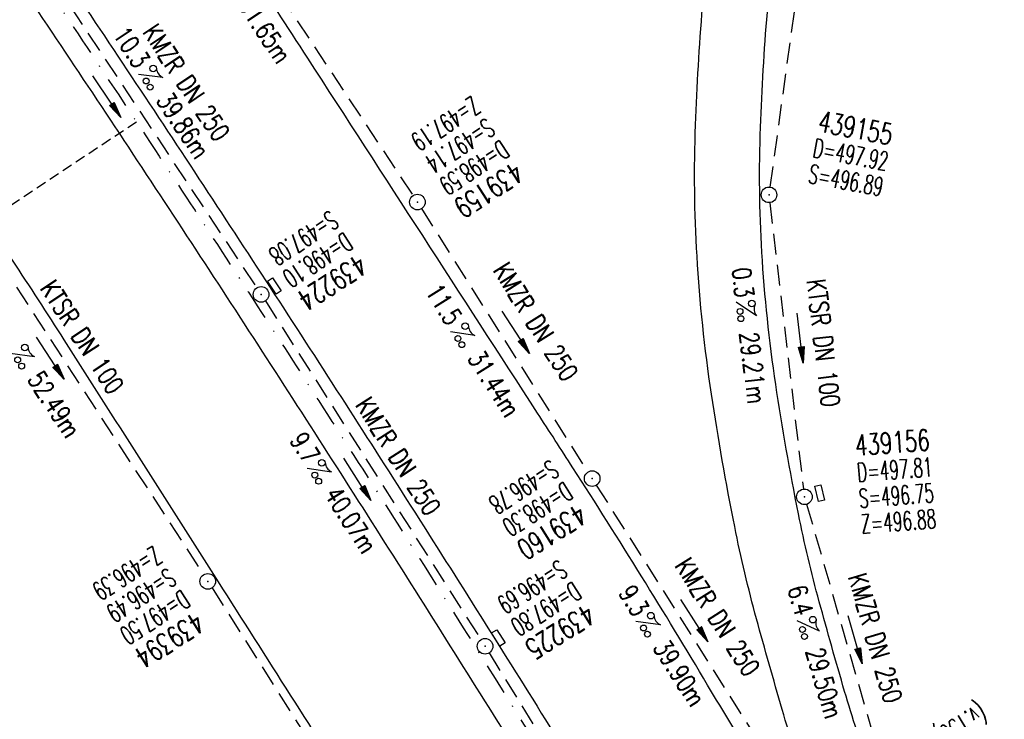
# Model space of a CAD drawing. Extents: x 459406 to 461721, y 413308 to 423218.
# Tile 236 of 256: x 460740 to 460835, y 421472 to 421539. Entities that reach past the tile are written whole.
import ezdxf
from ezdxf.enums import TextEntityAlignment as Align

# ---------------------------------------------------------------- set-up
doc = ezdxf.new("R2010")
doc.units = 0
doc.header["$LTSCALE"] = 2
doc.header["$MEASUREMENT"] = 0
for name, pattern in [('AUSGEZOGEN', [0]), ('GESTRICH-X2', [1.5, 1, -0.5]), ('GESTRICHELT', [0.75, 0.5, -0.25]), ('STRICHPT-X3', [3, 1.5, -0.75, 0, -0.75])]:
    doc.linetypes.add(name, pattern=pattern)
doc.layers.get('0').update_dxf_attribs({"linetype": 'AUSGEZOGEN'})
for name, color, linetype in [('ACHSE', 1, 'STRICHPT-X3'), ('FBR', 8, 'CONTINUOUS'), ('HEKTOM', 1, 'GESTRICHELT'), ('KANAL', 7, 'GESTRICH-X2'), ('PFEIL', 7, 'CONTINUOUS'), ('SCHACHTNR', 6, 'CONTINUOUS'), ('SCHSYMBOL', 7, 'AUSGEZOGEN'), ('TEXTO', 4, 'CONTINUOUS'), ('TEXTU', 4, 'CONTINUOUS')]:
    doc.layers.add(name, color=color, linetype=linetype)
doc.styles.add('ROMANS', font='romans.shx', dxfattribs={"width": 0.8})

# ---------------------------------------------------------------- blocks, each defined once
blk = doc.blocks.new('GST')
at = {"color": 0}
blk.add_circle((0, 0), 0.75, dxfattribs=at)
blk.add_point((0, 0), dxfattribs=at)
blk = doc.blocks.new('10')
blk.add_blockref('GST', (0, 0))
blk = doc.blocks.new('PROM')
blk.add_line((1.566, 1.817), (0.019, 0.015))
for centre, radius in [((0.317, 1.51), 0.317), ((0.943, 0.291), 0.283), ((1.645, 0.287), 0.283)]:
    blk.add_circle(centre, radius)
blk.add_arc((0.992, 2.682), 1.033, 239.14139, 303.35492)
blk = doc.blocks.new('PFEIL2')
at = {"color": 0}
for p, q in [((0.88, 0.002), (-2.401, -0.012)), ((0.881, -0.271), (0.879, 0.276)), ((0.879, 0.276), (2.429, 0.009)), ((0.911, 0.27), (0.879, 0.265)), ((0.965, 0.261), (0.879, 0.246)), ((1.019, 0.252), (0.879, 0.228)), ((1.073, 0.242), (0.879, 0.209)), ((1.127, 0.233), (0.879, 0.191)), ((1.181, 0.224), (0.879, 0.172)), ((1.235, 0.214), (0.879, 0.154)), ((1.289, 0.205), (0.879, 0.135)), ((1.343, 0.196), (0.879, 0.117)), ((1.397, 0.187), (0.879, 0.098)), ((1.451, 0.177), (0.879, 0.08)), ((1.505, 0.168), (0.879, 0.061)), ((1.559, 0.159), (0.88, 0.043)), ((1.613, 0.149), (0.88, 0.024)), ((1.668, 0.14), (0.88, 0.006)), ((1.722, 0.131), (0.88, -0.013)), ((1.776, 0.121), (0.88, -0.031)), ((1.83, 0.112), (0.88, -0.05)), ((1.884, 0.103), (0.88, -0.068)), ((1.938, 0.094), (0.88, -0.087)), ((1.992, 0.084), (0.88, -0.105)), ((2.046, 0.075), (0.88, -0.124)), ((2.1, 0.066), (0.88, -0.142)), ((2.154, 0.056), (0.88, -0.161)), ((2.208, 0.047), (0.88, -0.179)), ((2.262, 0.038), (0.881, -0.198)), ((2.316, 0.029), (0.881, -0.216)), ((2.37, 0.019), (0.881, -0.235)), ((2.424, 0.01), (0.881, -0.253)), ((2.429, 0.009), (0.881, -0.271))]:
    blk.add_line(p, q, dxfattribs=at)
blk = doc.blocks.new('13')
blk.add_lwpolyline([(0.755, 1.218), (-0.748, 1.218), (-0.748, 1.801), (0.755, 1.801)], close=True)
at = {"rotation": 180}
blk.add_blockref('GST', (0, 0), dxfattribs=at)

msp = doc.modelspace()

# ---------------------------------------------------------------- linework, layer by layer
at = {"layer": 'ACHSE', "flags": 128}
msp.add_lwpolyline([(459426.662, 423071.803), (459434.696, 423063.959, 0.000009), (459443.64, 423055.227, -0.000014), (459452.584, 423046.495), (459470.472, 423029.03), (459488.36, 423011.565, 0.000028), (459497.304, 423002.833, -0.000019), (459506.249, 422994.101, -0.00001), (459515.193, 422985.368, 0.00001), (459524.137, 422976.636, 0.000005), (459533.081, 422967.904, -0.000014), (459542.025, 422959.172), (459559.913, 422941.707), (459577.801, 422924.242, 0.000014), (459586.745, 422915.51, -0.000007), (459595.689, 422906.778, -0.000007), (459604.633, 422898.046, 0.000014), (459613.577, 422889.313), (459631.466, 422871.848), (459649.354, 422854.384), (459667.242, 422836.919), (459685.13, 422819.454, 0.000014), (459694.074, 422810.722, -0.000007), (459703.018, 422801.99), (459720.906, 422784.525, 0.000016), (459724.892, 422780.634, -0.000005), (459728.877, 422776.743, -0.000854), (459731.569, 422774.105, -0.000319), (459738.762, 422767.026, -0.002071), (459745.754, 422760.078, -0.001348), (459756.422, 422749.331, -0.001735), (459764.656, 422740.934, -0.001541), (459773.862, 422731.42, -0.001535), (459782.493, 422722.391, -0.001533), (459791.081, 422713.295, -0.001538), (459799.62, 422704.14, -0.001542), (459808.076, 422694.96, -0.001544), (459816.476, 422685.728, -0.001539), (459824.843, 422676.417, -0.001534), (459833.152, 422667.055, -0.001539), (459841.381, 422657.669, -0.001538), (459850.202, 422647.481, -0.001798), (459857.687, 422638.719, -0.001274), (459867.543, 422627.036, -0.002004), (459873.759, 422619.57, -0.000175), (459878.95, 422613.279, -0.000644), (459880.358, 422611.567, -0.000005), (459884.996, 422605.912, 0.000011), (459889.634, 422600.258), (459905.489, 422580.929, -0.000007), (459913.416, 422571.264, 0.000013), (459921.344, 422561.599), (459937.199, 422542.27), (459953.054, 422522.941, -0.000013), (459960.981, 422513.276, 0.000013), (459968.909, 422503.611), (459984.764, 422484.282), (460000.619, 422464.953), (460016.474, 422445.624, -0.000013), (460024.401, 422435.959, 0.000013), (460032.329, 422426.294), (460048.184, 422406.965), (460064.039, 422387.636), (460079.894, 422368.307, -0.000013), (460087.822, 422358.642, 0.000013), (460095.749, 422348.977), (460111.604, 422329.648), (460127.459, 422310.319, -0.000007), (460128.884, 422308.581, -0.000001), (460143.314, 422290.989, -0.000002), (460151.241, 422281.324, 0.000015), (460159.168, 422271.66), (460175.023, 422252.331), (460190.878, 422233.002, -0.000013), (460198.805, 422223.337, 0.000013), (460206.733, 422213.672), (460222.588, 422194.343), (460238.443, 422175.014), (460254.298, 422155.685, -0.000013), (460262.225, 422146.02, 0.000006), (460270.153, 422136.355, 0.000006), (460286.008, 422117.026, -0.000004), (460301.863, 422097.697, -0.000002), (460317.718, 422078.367, 0.000003), (460333.573, 422059.038, 0.000003), (460349.428, 422039.709, -0.000003), (460365.283, 422020.38, -0.000003), (460381.138, 422001.051, 0.000002), (460396.993, 421981.721, 0.000004), (460412.848, 421962.392, -0.000004), (460428.703, 421943.063, -0.00001), (460444.557, 421923.733, 0.000007), (460460.412, 421904.404, 0.000007), (460476.267, 421885.075, -0.000009), (460492.122, 421865.746, -0.000004), (460500.05, 421856.081, 0.000013), (460507.977, 421846.416), (460523.832, 421827.087), (460539.687, 421807.758, -0.000013), (460547.615, 421798.093, 0.000013), (460555.542, 421788.428), (460571.397, 421769.099), (460587.252, 421749.77, -0.000006), (460593.285, 421742.414, -0.000005), (460600.584, 421733.516, -0.000221), (460600.794, 421733.26, -0.00002), (460603.104, 421730.438, -0.001396), (460609.311, 421722.812, -0.000905), (460618.831, 421711.005, -0.001598), (460625.682, 421702.421, -0.001252), (460634.363, 421691.415, -0.001248), (460642.05, 421681.569, -0.001247), (460649.698, 421671.671, -0.001249), (460657.298, 421661.734, -0.001252), (460664.835, 421651.775, -0.001254), (460672.327, 421641.773, -0.001254), (460679.772, 421631.728, -0.001248), (460687.162, 421621.653, -0.001247), (460694.508, 421611.532, -0.001248), (460701.802, 421601.377, -0.001248), (460709.041, 421591.191, -0.001255), (460716.232, 421580.966, -0.001255), (460723.37, 421570.705, -0.001253), (460730.46, 421560.405, -0.001254), (460737.493, 421550.076, -0.001245), (460744.465, 421539.726, -0.001241), (460751.409, 421529.307, -0.001249), (460758.312, 421518.837, -0.001258), (460765.117, 421508.401, -0.001258), (460771.865, 421497.938, -0.001248), (460778.614, 421487.358, -0.001243), (460785.302, 421476.758, -0.00125), (460791.901, 421466.181, -0.001256), (460798.46, 421455.551, -0.001254), (460804.975, 421444.872, -0.00125), (460811.434, 421434.165, -0.001251), (460817.835, 421423.433, -0.001246), (460824.181, 421412.672, -0.001245), (460830.48, 421401.867, -0.001251), (460836.726, 421391.029, -0.001252), (460842.909, 421380.176, -0.001256), (460849.043, 421369.282, -0.001256), (460855.12, 421358.361, -0.001246), (460861.131, 421347.43, -0.001241), (460867.112, 421336.425, -0.001247), (460873.04, 421325.386, -0.001253), (460878.885, 421314.371, -0.001261), (460884.678, 421303.319, -0.001257), (460890.436, 421292.199, -0.001248), (460896.133, 421281.059, -0.00125), (460901.764, 421269.913, -0.001246), (460907.347, 421258.723, -0.001246), (460912.869, 421247.515, -0.001249), (460918.335, 421236.28, -0.001248), (460923.75, 421225.007, -0.001253), (460929.103, 421213.719, -0.001251), (460934.405, 421202.392, -0.001254), (460939.649, 421191.042, -0.001255), (460944.833, 421179.671, -0.001251), (460949.963, 421168.267, -0.001252), (460955.033, 421156.846, -0.001247), (460960.047, 421145.395, -0.001247), (460965.004, 421133.921, -0.001248), (460969.9, 421122.429, -0.001246), (460974.746, 421110.897, -0.001255), (460979.54, 421099.326, -0.00126), (460984.257, 421087.777, -0.001252), (460988.908, 421076.225, -0.001243), (460993.535, 421064.563, -0.001243), (460998.107, 421052.872, -0.001254), (461002.582, 421041.257, -0.001259), (461007.005, 421029.604, -0.001252), (461011.394, 421017.862, -0.001245), (461015.72, 421006.112, -0.001249), (461019.972, 420994.38, -0.00125), (461024.171, 420982.613, -0.001249), (461028.315, 420970.813, -0.00125), (461032.394, 420959.009, -0.001248), (461036.422, 420947.164, -0.001254), (461040.394, 420935.287, -0.001259), (461044.292, 420923.435, -0.001252), (461048.126, 420911.576, -0.001245), (461051.923, 420899.629, -0.001244), (461055.662, 420887.657, -0.001252), (461059.317, 420875.747, -0.001256), (461062.914, 420863.813, -0.001249), (461066.471, 420851.792, -0.001248), (461069.966, 420839.762, -0.001254), (461073.385, 420827.768, -0.001253), (461076.746, 420815.75, -0.001249), (461080.058, 420803.675, -0.001247), (461083.311, 420791.579, -0.001252), (461086.49, 420779.517, -0.001251), (461089.608, 420767.44, -0.001245), (461092.68, 420755.295, -0.001248), (461095.688, 420743.146, -0.001251), (461098.628, 420731.013, -0.001257), (461101.691, 420718.09, -0.001425), (461104.332, 420706.673, -0.001081), (461107.664, 420691.933, -0.001652), (461109.792, 420682.276, -0.000251), (461111.911, 420672.484, -0.000696), (461112.668, 420668.95, -0.000002), (461114.482, 420660.43, -0.000008), (461115.035, 420657.832), (461120.24, 420633.38), (461125.445, 420608.928), (461130.65, 420584.476), (461135.855, 420560.024, -0.000004), (461138.458, 420547.797, 0.000004), (461141.06, 420535.571), (461146.265, 420511.119), (461151.47, 420486.667), (461161.88, 420437.763)], format="xyb", dxfattribs=at)
at = {"layer": 'FBR', "flags": 128}
for points in [[(460141.768, 422289.721, -0.000002), (460149.695, 422280.056, 0.000015), (460157.622, 422270.392), (460173.477, 422251.063), (460189.332, 422231.734, -0.000013), (460197.259, 422222.069, 0.000013), (460205.187, 422212.404), (460221.042, 422193.075), (460236.897, 422173.746), (460252.752, 422154.417, -0.000013), (460260.679, 422144.752, 0.000006), (460268.607, 422135.087, 0.000006), (460284.462, 422115.758, -0.000004), (460300.317, 422096.429, -0.000002), (460316.172, 422077.099, 0.000003), (460332.027, 422057.77, 0.000003), (460347.882, 422038.441, -0.000003), (460363.737, 422019.112, -0.000003), (460379.592, 421999.782, 0.000002), (460395.447, 421980.453, 0.000004), (460411.302, 421961.124, -0.000004), (460427.157, 421941.795, -0.000003), (460432.271, 421935.559, 0.000007)], [(460817.285, 421458.258, -0.001493), (460815.948, 421459.913, -0.022589), (460815.865, 421460.027, -0.012052), (460806.297, 421475.222, 0.008803), (460793.334, 421496.109, 0.0004), (460789.948, 421501.348, 0.000061), (460767.855, 421535.455, 0.002822), (460761.919, 421544.505, 0.001241), (460748.256, 421564.969)], [(460726.429, 421535.429, -0.001884), (460739.436, 421516.038, -0.004828), (460744.409, 421508.405, -0.000109), (460758.798, 421485.834, -0.000113), (460772.687, 421464.027, -0.003371), (460777.254, 421456.745, -0.001292), (460788.991, 421437.636)]]:
    msp.add_lwpolyline(points, format="xyb", dxfattribs=at)
at = {"layer": 'FBR'}
for points in [[(460692.98, 421617.055, -0.000535), (460696.13, 421612.703, -0.001248), (460703.429, 421602.54, -0.001248), (460710.674, 421592.346, -0.001255), (460717.87, 421582.112, -0.001255), (460725.015, 421571.843, -0.001253), (460732.11, 421561.534, -0.001254), (460739.149, 421551.198, -0.001245), (460746.127, 421540.839, -0.001241), (460753.076, 421530.412, -0.001249), (460759.984, 421519.933, -0.001258), (460766.795, 421509.489, -0.001258), (460773.548, 421499.018, -0.001248), (460780.303, 421488.429, -0.001243), (460786.996, 421477.821, -0.00125), (460793.6, 421467.235, -0.001256), (460800.164, 421456.597, -0.001254), (460806.685, 421445.909, -0.00125), (460813.149, 421435.194, -0.001251), (460819.555, 421424.453, -0.001246), (460825.906, 421413.683, -0.001076), (460831.356, 421404.343, -0.001251)], [(460689.887, 421614.507, -0.000511), (460692.886, 421610.361, -0.001248), (460700.174, 421600.214, -0.001248), (460707.408, 421590.036, -0.001255), (460714.593, 421579.819, -0.001255), (460721.725, 421569.567, -0.001253), (460728.809, 421559.275, -0.001254), (460735.837, 421548.954, -0.001245), (460742.804, 421538.612, -0.001241), (460749.742, 421528.202, -0.001249), (460756.639, 421517.74, -0.001258), (460763.439, 421507.313, -0.001258), (460770.181, 421496.859, -0.001248), (460776.925, 421486.287, -0.001243), (460783.607, 421475.695, -0.00125), (460790.202, 421465.127, -0.001256), (460796.755, 421454.505, -0.001254), (460803.265, 421443.835, -0.00125), (460809.719, 421433.136, -0.001251), (460816.115, 421422.413, -0.001246), (460822.456, 421411.66, -0.001245)], [(460853.877, 421398.962, -0.000114), (460849.108, 421407.596, -0.010374), (460839.198, 421426.463, -0.01231), (460831.576, 421442.725, -0.006712), (460827.39, 421452.62, -0.008188), (460824.201, 421460.83, -0.003301), (460822.153, 421466.486, -0.004282), (460820.64, 421470.869, -0.009788), (460819.463, 421474.619, -0.004297), (460817.024, 421483.23, -0.017437), (460815.024, 421491.677, -0.011992), (460812.843, 421504.106, -0.022608), (460811.512, 421516.795, -0.024013), (460811.377, 421528.807, -0.011278), (460812.034, 421539.869, -0.019235), (460812.814, 421546.321, -0.003638), (460814.407, 421555.822, -0.006912), (460815.35, 421560.804, -0.002501), (460816.527, 421566.437, 0.003472), (460817.367, 421570.496, 0.003122), (460817.976, 421573.647, 0.001287), (460819.385, 421581.302, 0.009803), (460819.989, 421585.048, 0.004014)], [(460817.138, 421461.951, -0.001406), (460816.262, 421464.396, -0.004282), (460814.715, 421468.881, -0.009788), (460813.464, 421472.864, -0.004297), (460810.996, 421481.579, -0.017437), (460808.895, 421490.449, -0.011992), (460806.663, 421503.174, -0.022608), (460805.273, 421516.425, -0.024013), (460805.131, 421529.037, -0.011278), (460805.805, 421540.38, -0.019235), (460806.643, 421547.309, -0.003638), (460808.25, 421556.9, -0.006912), (460809.226, 421562.052, -0.002501), (460810.416, 421567.746, 0.003472), (460811.238, 421571.72, 0.003122), (460811.832, 421574.794, 0.000352), (460812.22, 421576.881, 0.009803)]]:
    msp.add_lwpolyline(points, format="xyb", dxfattribs=at)
at = {"layer": 'HEKTOM'}
msp.add_line((460751.406, 421529.313), (460724.155, 421511.256), dxfattribs=at)
at = {"layer": 'KANAL'}
for p, q in [((460812.313, 421523.063), (460819.063, 421571.969)), ((460750.281, 421564.063), (460777.969, 421522.25)), ((460741.75, 421545.344), (460762.969, 421513.375)), ((460730.031, 421528.531), (460757.844, 421485.813)), ((460778.781, 421521), (460794.781, 421495.688)), ((460812.281, 421521.563), (460815.5, 421494.063)), ((460763.781, 421512.125), (460784.5, 421479.594)), ((460795.594, 421494.438), (460816.125, 421461.969)), ((460815.813, 421492.594), (460823.563, 421465.688)), ((460758.656, 421484.563), (460787.906, 421438.375)), ((460785.281, 421478.313), (460805.594, 421445.531))]:
    msp.add_line(p, q, dxfattribs=at)

# ---------------------------------------------------------------- block references
at = {"layer": 'PFEIL'}
for p, rotation in [((460748.529, 421531.774), 303.5725), ((460787.85, 421509.125), 302.3125), ((460815.192, 421508.576), 276.6863), ((460743.09, 421506.635), 303.0618000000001), ((460772.621, 421494.989), 302.4912), ((460805.008, 421481.429), 302.3389), ((460820.47, 421479.584), 286.0756)]:
    msp.add_blockref('PFEIL2', p, dxfattribs=dict(at, rotation=rotation))
at = {"layer": 'SCHSYMBOL'}
for name, p, rotation in [('10', (460778.392, 421521.628), 303.0523999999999), ('10', (460812.194, 421522.321), 302.6507), ('13', (460763.371, 421512.749), 303.0696), ('10', (460795.197, 421495.058), 302.3368), ('13', (460815.595, 421493.31), 283.6925153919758), ('10', (460758.245, 421485.187), 302.6008), ('13', (460784.896, 421478.95), 302.1512)]:
    msp.add_blockref(name, p, dxfattribs=dict(at, rotation=rotation))
at = {"layer": 'TEXTU'}
for p, rotation in [((460751.557, 421533.883), 303.5725), ((460809.012, 421512.026), 276.6863), ((460781.543, 421509.163), 302.3125), ((460739.212, 421507.094), 303.0618000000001), ((460767.775, 421496.038), 302.4912), ((460799.384, 421481.351), 302.3389), ((460814.866, 421481.394), 286.0756)]:
    msp.add_blockref('PROM', p, dxfattribs=dict(at, rotation=rotation))

# ---------------------------------------------------------------- texts
at = {"layer": 'SCHACHTNR', "style": 'ROMANS'}
for s, height, rotation, width, p in [('Z=497.19', 1.8, 213.0524, 0.6, (460783.656, 421531.875)), ('439155', 2, 349.36404, 0.7, (460816.799, 421528.431)), ('S=497.14', 1.8, 213.0524, 0.6, (460785.031, 421529.75)), ('D=498.59', 1.8, 213.0524, 0.6, (460786.406, 421527.656)), ('D=497.92', 1.8, 349.36404, 0.6, (460816.32, 421525.962)), ('439159', 2, 213.0524, 0.7, (460787.75, 421525.563)), ('S=496.89', 1.8, 349.36404, 0.6, (460815.886, 421523.496)), ('S=497.08', 1.8, 213.0696, 0.6, (460770, 421520.875)), ('D=498.10', 1.8, 213.0696, 0.6, (460771.375, 421518.781)), ('439224', 2, 213.0696, 0.7, (460772.719, 421516.688)), ('439156', 2, 4.34419, 0.7, (460820.532, 421497.252)), ('S=496.78', 1.8, 212.3368, 0.6, (460791.199, 421496.939)), ('D=497.81', 1.8, 4.34419, 0.6, (460820.733, 421494.746)), ('D=498.30', 1.8, 212.3368, 0.6, (460792.542, 421494.814)), ('S=496.75', 1.8, 4.34419, 0.6, (460820.907, 421492.254)), ('439160', 2, 212.3368, 0.7, (460793.855, 421492.689)), ('Z=496.88', 1.8, 4.34419, 0.6, (460821.123, 421489.775)), ('Z=496.39', 1.8, 212.6008, 0.6, (460753.063, 421488.656)), ('S=496.69', 1.8, 212.1512, 0.6, (460792.012, 421487.317)), ('S=496.49', 1.8, 212.6008, 0.6, (460754.406, 421486.531)), ('D=497.80', 1.8, 212.1512, 0.6, (460793.356, 421485.223)), ('D=497.50', 1.8, 212.6008, 0.6, (460755.75, 421484.438)), ('439394', 2, 212.6008, 0.7, (460757.094, 421482.313)), ('439225', 2, 212.1512, 0.7, (460794.669, 421483.098)), ('(v.156)', 1.8, 211.4133, 0.6, (460832.398, 421473.545))]:
    msp.add_text(s, height=height, rotation=rotation, dxfattribs=dict(at, width=width)).set_placement(p)
at = {"layer": 'TEXTO', "style": 'ROMANS', "width": 0.75}
for s, rotation, p in [('KMZR DN 250', 303.5725, (460755.427, 421532.613)), ('KMZR DN 250', 302.3125, (460789.005, 421509.643)), ('KTSR DN 100', 303.0618, (460745.412, 421508.167)), ('KTSR DN 100', 276.6863, (460816.532, 421507.988)), ('KMZR DN 250', 302.4912, (460775.788, 421496.729)), ('KMZR DN 250', 302.3389, (460806.48, 421481.281)), ('KMZR DN 250', 286.0756, (460821.556, 421479.487))]:
    msp.add_text(s, height=1.8, rotation=rotation, dxfattribs=at).set_placement(p, align=Align.CENTER)
at = {"layer": 'TEXTU', "style": 'ROMANS', "width": 0.75}
for s, rotation, p in [('51.65m', 303.5387, (460761.063, 421540.531)), ('10.3', 303.5725, (460749.038, 421537.7)), ('39.86m', 303.5725, (460753.225, 421531.388)), ('0.3', 276.6863, (460808.631, 421515.224)), ('11.5', 302.3125, (460779.094, 421513.031)), ('29.21m', 276.6863, (460809.35, 421509.037)), ('31.44m', 302.3125, (460783.156, 421506.625)), ('52.49m', 303.0618, (460740.844, 421504.594)), ('9.7', 302.4912, (460766.051, 421498.76)), ('40.07m', 302.4912, (460769.395, 421493.51)), ('9.3', 302.3389, (460797.671, 421484.081)), ('6.4', 286.0756, (460813.969, 421484.5)), ('39.90m', 302.3389, (460800.983, 421478.831)), ('29.50m', 286.0756, (460815.688, 421478.5))]:
    msp.add_text(s, height=1.8, rotation=rotation, dxfattribs=at).set_placement(p)

doc.saveas('drawing.dxf')
